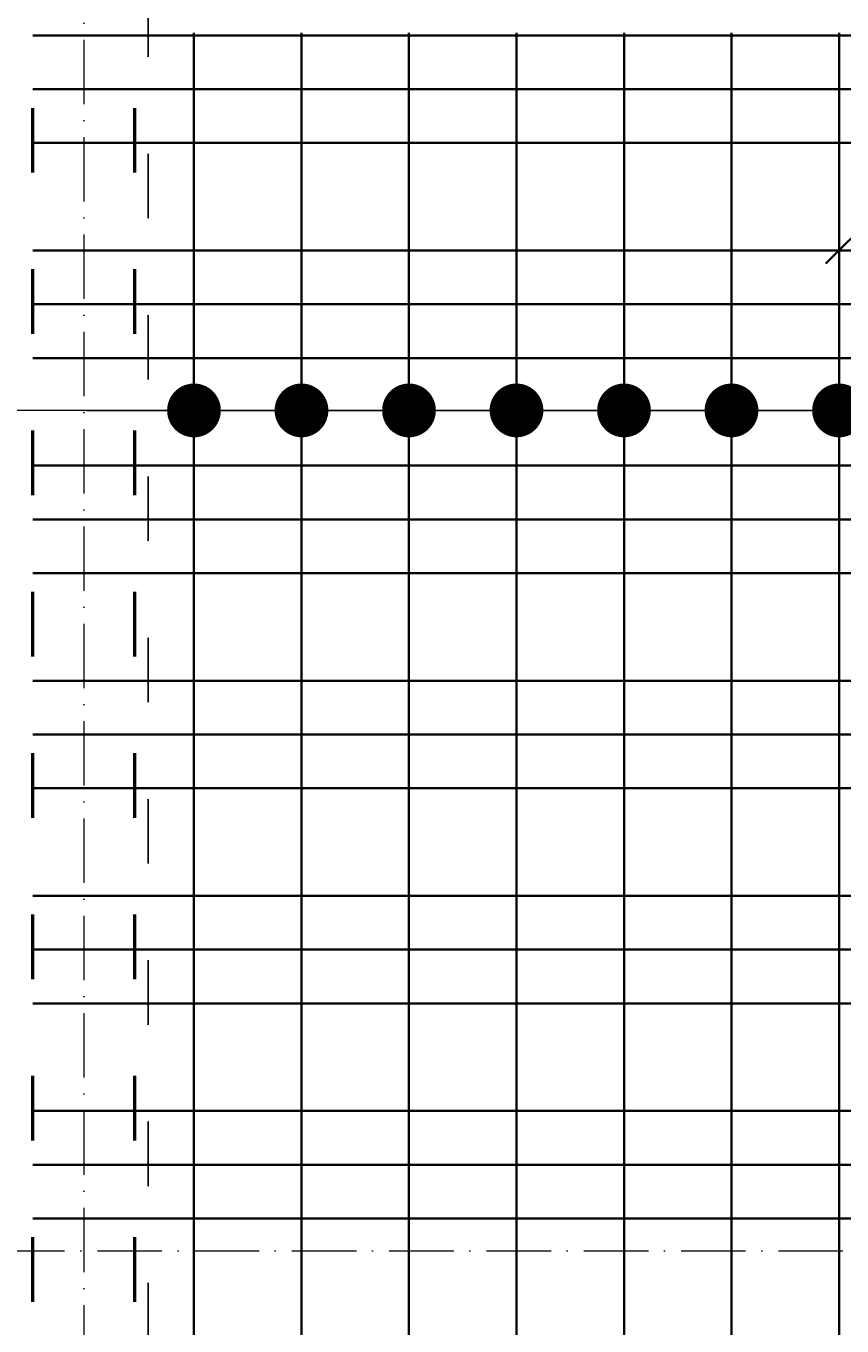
# Model space of a CAD drawing. Header units: millimetres. Extents: x 295948 to 312016, y 6878 to 18016.
# Tile 61 of 252: x 300890 to 301041, y 14182 to 14424. Entities that reach past the tile are written whole.
import ezdxf

# ---------------------------------------------------------------- set-up
doc = ezdxf.new("R2010")
doc.units = ezdxf.units.MM
doc.linetypes.add('ACAD_ISO03W100', pattern=[30, 12, -18])
doc.linetypes.add('ACAD_ISO10W100', pattern=[18, 12, -3, 0, -3])
for name, color, linetype, lineweight in [('konstrukcja wymiary', 1, 'Continuous', 13), ('osie', 5, 'ACAD_ISO10W100', 13), ('zbrojenie', 4, 'Continuous', 50), ('zbrojenie płyty', 141, 'Continuous', 35)]:
    doc.layers.add(name, color=color, linetype=linetype, lineweight=lineweight)
doc.layers.add('przerywane', color=6, linetype='ACAD_ISO03W100')
doc.styles.add('KONSTRUKCJA', font='romand.shx', dxfattribs={"oblique": 10})
doc.styles.get("Standard").update_dxf_attribs({"font": 'romand.shx', "oblique": 10})
doc.dimstyles.new('150', dxfattribs={"dimtxt": 10, "dimasz": 7, "dimexe": 1.25, "dimexo": 0.625, "dimgap": 3, "dimtad": 1, "dimdec": 0, "dimrnd": 0.5, "dimtxsty": 'KONSTRUKCJA', "dimblk": 'ARCHTICK', "dimcen": 2.5, "dimadec": 0, "dimazin": 0, "dimtfac": 1, "dimtdec": 0, "dimtix": 1, "dimtmove": 0, "dimatfit": 3, "dimfxl": 4, "dimfxlon": 1, "dimarcsym": 0})
doc.dimstyles.new('kropki', dxfattribs={"dimtxt": 0.001, "dimasz": 10, "dimexe": 1.25, "dimexo": 0.625, "dimgap": 1, "dimtad": 1, "dimtxsty": 'Standard', "dimblk": 'DOT', "dimcen": 2.5, "dimadec": 0, "dimazin": 0, "dimtfac": 1, "dimtmove": 0, "dimatfit": 3, "dimfxl": 1, "dimfxlon": 1, "dimarcsym": 0})

# ---------------------------------------------------------------- blocks, each defined once
blk = doc.blocks.new('_ArchTick')
at = {"color": 0, "linetype": 'ByBlock', "lineweight": 13, "const_width": 0.15}
blk.add_lwpolyline([(-0.5, -0.5), (0.5, 0.5)], dxfattribs=at)
blk = doc.blocks.new('*D98')
at = {"layer": 'Defpoints', "color": 0, "transparency": 16777216}
for p in [(300912.44, 14465.3), (300798.44, 14425.3), (300912.44, 14425.3)]:
    blk.add_point(p, dxfattribs=at)
at = {"layer": 'konstrukcja wymiary', "color": 0, "lineweight": -2, "transparency": 16777216}
for p, q in [((300802.44, 14465.3), (300797.19, 14465.3)), ((300798.44, 14465.3), (300798.44, 14425.3)), ((300802.44, 14425.3), (300797.19, 14425.3))]:
    blk.add_line(p, q, dxfattribs=at)
at = {"layer": 'konstrukcja wymiary', "color": 0, "lineweight": -2, "transparency": 16777216, "xscale": 7, "yscale": 7, "zscale": 7}
for p, rotation in [((300798.44, 14465.3), 90), ((300798.44, 14425.3), 270)]:
    blk.add_blockref('_ArchTick', p, dxfattribs=dict(at, rotation=rotation))
at = {"layer": 'konstrukcja wymiary', "color": 0, "transparency": 16777216, "insert": (300790.44, 14445.3), "char_height": 10, "attachment_point": 5, "rotation": 90, "style": 'KONSTRUKCJA'}
blk.add_mtext('40', dxfattribs=at)
blk = doc.blocks.new('*D99')
at = {"layer": 'Defpoints', "color": 0, "transparency": 16777216}
for p in [(300912.44, 14425.3), (300798.44, 14124.3), (300888.44, 14124.3)]:
    blk.add_point(p, dxfattribs=at)
at = {"layer": 'konstrukcja wymiary', "color": 0, "lineweight": -2, "transparency": 16777216}
for p, q in [((300802.44, 14425.3), (300797.19, 14425.3)), ((300798.44, 14425.3), (300798.44, 14124.3)), ((300802.44, 14124.3), (300797.19, 14124.3))]:
    blk.add_line(p, q, dxfattribs=at)
at = {"layer": 'konstrukcja wymiary', "color": 0, "lineweight": -2, "transparency": 16777216, "xscale": 7, "yscale": 7, "zscale": 7}
for p, rotation in [((300798.44, 14425.3), 90), ((300798.44, 14124.3), 270)]:
    blk.add_blockref('_ArchTick', p, dxfattribs=dict(at, rotation=rotation))
at = {"layer": 'konstrukcja wymiary', "color": 0, "transparency": 16777216, "insert": (300790.44, 14274.8), "char_height": 10, "attachment_point": 5, "rotation": 90, "style": 'KONSTRUKCJA'}
blk.add_mtext('301', dxfattribs=at)
blk = doc.blocks.new('_Dot')
at = {"color": 0, "linetype": 'ByBlock', "lineweight": -2}
blk.add_line((-0.5, 0), (-1, 0), dxfattribs=at)
at = {"color": 0, "linetype": 'ByBlock', "const_width": 0.5}
blk.add_lwpolyline([(-0.25, 0, 1), (0.25, 0, 1)], format="xyb", close=True, dxfattribs=at)
blk = doc.blocks.new('*D234')
at = {"layer": 'Defpoints', "color": 0, "transparency": 16777216}
for p in [(300920.94, 14362.3), (300940.94, 14362.3), (300940.94, 14352.57)]:
    blk.add_point(p, dxfattribs=at)
at = {"layer": 'konstrukcja wymiary', "color": 0, "lineweight": -2, "transparency": 16777216}
for p, q in [((300920.94, 14353.57), (300920.94, 14351.32)), ((300940.94, 14353.57), (300940.94, 14351.32)), ((300910.94, 14352.57), (300900.94, 14352.57)), ((300920.94, 14352.57), (300940.94, 14352.57)), ((300950.94, 14352.57), (300960.94, 14352.57))]:
    blk.add_line(p, q, dxfattribs=at)
at = {"layer": 'konstrukcja wymiary', "color": 0, "lineweight": -2, "transparency": 16777216, "xscale": 10, "yscale": 10, "zscale": 10}
blk.add_blockref('_Dot', (300920.94, 14352.57), dxfattribs=at)
at = {"layer": 'konstrukcja wymiary', "color": 0, "lineweight": -2, "transparency": 16777216, "xscale": 10, "yscale": 10, "zscale": 10, "rotation": 180}
blk.add_blockref('_Dot', (300940.94, 14352.57), dxfattribs=at)
at = {"layer": 'konstrukcja wymiary', "color": 0, "transparency": 16777216, "insert": (300930.94, 14353.57), "char_height": 0.001, "attachment_point": 5}
blk.add_mtext('20', dxfattribs=at)
blk = doc.blocks.new('*D235')
at = {"layer": 'Defpoints', "color": 0, "transparency": 16777216}
for p in [(300940.94, 14362.3), (300960.94, 14362.3), (300960.94, 14352.57)]:
    blk.add_point(p, dxfattribs=at)
at = {"layer": 'konstrukcja wymiary', "color": 0, "lineweight": -2, "transparency": 16777216}
for p, q in [((300940.94, 14353.57), (300940.94, 14351.32)), ((300960.94, 14353.57), (300960.94, 14351.32)), ((300930.94, 14352.57), (300920.94, 14352.57)), ((300940.94, 14352.57), (300960.94, 14352.57)), ((300970.94, 14352.57), (300980.94, 14352.57))]:
    blk.add_line(p, q, dxfattribs=at)
at = {"layer": 'konstrukcja wymiary', "color": 0, "lineweight": -2, "transparency": 16777216, "xscale": 10, "yscale": 10, "zscale": 10}
blk.add_blockref('_Dot', (300940.94, 14352.57), dxfattribs=at)
at = {"layer": 'konstrukcja wymiary', "color": 0, "lineweight": -2, "transparency": 16777216, "xscale": 10, "yscale": 10, "zscale": 10, "rotation": 180}
blk.add_blockref('_Dot', (300960.94, 14352.57), dxfattribs=at)
at = {"layer": 'konstrukcja wymiary', "color": 0, "transparency": 16777216, "insert": (300950.94, 14353.57), "char_height": 0.001, "attachment_point": 5}
blk.add_mtext('20', dxfattribs=at)
blk = doc.blocks.new('*D236')
at = {"layer": 'Defpoints', "color": 0, "transparency": 16777216}
for p in [(300960.94, 14362.3), (300980.94, 14362.3), (300980.94, 14352.57)]:
    blk.add_point(p, dxfattribs=at)
at = {"layer": 'konstrukcja wymiary', "color": 0, "lineweight": -2, "transparency": 16777216}
for p, q in [((300960.94, 14353.57), (300960.94, 14351.32)), ((300980.94, 14353.57), (300980.94, 14351.32)), ((300950.94, 14352.57), (300940.94, 14352.57)), ((300960.94, 14352.57), (300980.94, 14352.57)), ((300990.94, 14352.57), (301000.94, 14352.57))]:
    blk.add_line(p, q, dxfattribs=at)
at = {"layer": 'konstrukcja wymiary', "color": 0, "lineweight": -2, "transparency": 16777216, "xscale": 10, "yscale": 10, "zscale": 10}
blk.add_blockref('_Dot', (300960.94, 14352.57), dxfattribs=at)
at = {"layer": 'konstrukcja wymiary', "color": 0, "lineweight": -2, "transparency": 16777216, "xscale": 10, "yscale": 10, "zscale": 10, "rotation": 180}
blk.add_blockref('_Dot', (300980.94, 14352.57), dxfattribs=at)
at = {"layer": 'konstrukcja wymiary', "color": 0, "transparency": 16777216, "insert": (300970.94, 14353.57), "char_height": 0.001, "attachment_point": 5}
blk.add_mtext('20', dxfattribs=at)
blk = doc.blocks.new('*D237')
at = {"layer": 'Defpoints', "color": 0, "transparency": 16777216}
for p in [(300980.94, 14362.3), (301000.94, 14362.3), (301000.94, 14352.57)]:
    blk.add_point(p, dxfattribs=at)
at = {"layer": 'konstrukcja wymiary', "color": 0, "lineweight": -2, "transparency": 16777216}
for p, q in [((300980.94, 14353.57), (300980.94, 14351.32)), ((301000.94, 14353.57), (301000.94, 14351.32)), ((300970.94, 14352.57), (300960.94, 14352.57)), ((300980.94, 14352.57), (301000.94, 14352.57)), ((301010.94, 14352.57), (301020.94, 14352.57))]:
    blk.add_line(p, q, dxfattribs=at)
at = {"layer": 'konstrukcja wymiary', "color": 0, "lineweight": -2, "transparency": 16777216, "xscale": 10, "yscale": 10, "zscale": 10}
blk.add_blockref('_Dot', (300980.94, 14352.57), dxfattribs=at)
at = {"layer": 'konstrukcja wymiary', "color": 0, "lineweight": -2, "transparency": 16777216, "xscale": 10, "yscale": 10, "zscale": 10, "rotation": 180}
blk.add_blockref('_Dot', (301000.94, 14352.57), dxfattribs=at)
at = {"layer": 'konstrukcja wymiary', "color": 0, "transparency": 16777216, "insert": (300990.94, 14353.57), "char_height": 0.001, "attachment_point": 5}
blk.add_mtext('20', dxfattribs=at)
blk = doc.blocks.new('*D231')
at = {"layer": 'Defpoints', "color": 0, "transparency": 16777216}
for p in [(301000.94, 14362.3), (301020.94, 14362.3), (301020.94, 14352.57)]:
    blk.add_point(p, dxfattribs=at)
at = {"layer": 'konstrukcja wymiary', "color": 0, "lineweight": -2, "transparency": 16777216}
for p, q in [((301000.94, 14353.57), (301000.94, 14351.32)), ((301020.94, 14353.57), (301020.94, 14351.32)), ((300990.94, 14352.57), (300980.94, 14352.57)), ((301000.94, 14352.57), (301020.94, 14352.57)), ((301030.94, 14352.57), (301040.94, 14352.57))]:
    blk.add_line(p, q, dxfattribs=at)
at = {"layer": 'konstrukcja wymiary', "color": 0, "lineweight": -2, "transparency": 16777216, "xscale": 10, "yscale": 10, "zscale": 10}
blk.add_blockref('_Dot', (301000.94, 14352.57), dxfattribs=at)
at = {"layer": 'konstrukcja wymiary', "color": 0, "lineweight": -2, "transparency": 16777216, "xscale": 10, "yscale": 10, "zscale": 10, "rotation": 180}
blk.add_blockref('_Dot', (301020.94, 14352.57), dxfattribs=at)
at = {"layer": 'konstrukcja wymiary', "color": 0, "transparency": 16777216, "insert": (301010.94, 14353.57), "char_height": 0.001, "attachment_point": 5}
blk.add_mtext('20', dxfattribs=at)
blk = doc.blocks.new('*D232')
at = {"layer": 'Defpoints', "color": 0, "transparency": 16777216}
for p in [(301020.94, 14362.3), (301040.94, 14362.3), (301040.94, 14352.57)]:
    blk.add_point(p, dxfattribs=at)
at = {"layer": 'konstrukcja wymiary', "color": 0, "lineweight": -2, "transparency": 16777216}
for p, q in [((301020.94, 14353.57), (301020.94, 14351.32)), ((301040.94, 14353.57), (301040.94, 14351.32)), ((301010.94, 14352.57), (301000.94, 14352.57)), ((301020.94, 14352.57), (301040.94, 14352.57)), ((301050.94, 14352.57), (301060.94, 14352.57))]:
    blk.add_line(p, q, dxfattribs=at)
at = {"layer": 'konstrukcja wymiary', "color": 0, "lineweight": -2, "transparency": 16777216, "xscale": 10, "yscale": 10, "zscale": 10}
blk.add_blockref('_Dot', (301020.94, 14352.57), dxfattribs=at)
at = {"layer": 'konstrukcja wymiary', "color": 0, "lineweight": -2, "transparency": 16777216, "xscale": 10, "yscale": 10, "zscale": 10, "rotation": 180}
blk.add_blockref('_Dot', (301040.94, 14352.57), dxfattribs=at)
at = {"layer": 'konstrukcja wymiary', "color": 0, "transparency": 16777216, "insert": (301030.94, 14353.57), "char_height": 0.001, "attachment_point": 5}
blk.add_mtext('20', dxfattribs=at)
blk = doc.blocks.new('*D233')
at = {"layer": 'Defpoints', "color": 0, "transparency": 16777216}
for p in [(301040.94, 14362.3), (301060.94, 14362.3), (301060.94, 14352.57)]:
    blk.add_point(p, dxfattribs=at)
at = {"layer": 'konstrukcja wymiary', "color": 0, "lineweight": -2, "transparency": 16777216}
for p, q in [((301040.94, 14353.57), (301040.94, 14351.32)), ((301060.94, 14353.57), (301060.94, 14351.32)), ((301030.94, 14352.57), (301020.94, 14352.57)), ((301040.94, 14352.57), (301060.94, 14352.57)), ((301070.94, 14352.57), (301080.94, 14352.57))]:
    blk.add_line(p, q, dxfattribs=at)
at = {"layer": 'konstrukcja wymiary', "color": 0, "lineweight": -2, "transparency": 16777216, "xscale": 10, "yscale": 10, "zscale": 10}
blk.add_blockref('_Dot', (301040.94, 14352.57), dxfattribs=at)
at = {"layer": 'konstrukcja wymiary', "color": 0, "lineweight": -2, "transparency": 16777216, "xscale": 10, "yscale": 10, "zscale": 10, "rotation": 180}
blk.add_blockref('_Dot', (301060.94, 14352.57), dxfattribs=at)
at = {"layer": 'konstrukcja wymiary', "color": 0, "transparency": 16777216, "insert": (301050.94, 14353.57), "char_height": 0.001, "attachment_point": 5}
blk.add_mtext('20', dxfattribs=at)

msp = doc.modelspace()

# ---------------------------------------------------------------- linework, layer by layer
at = {"layer": 'konstrukcja wymiary'}
msp.add_line((300930.94, 14352.572), (300810.396, 14352.572), dxfattribs=at)
at = {"layer": 'osie'}
for p, q in [((300900.44, 14946.397), (300900.44, 14048.413)), ((300685.771, 14196.305), (302690.491, 14196.305))]:
    msp.add_line(p, q, dxfattribs=at)
at = {"layer": 'przerywane'}
msp.add_line((300912.44, 14148.305), (300912.44, 14759.305), dxfattribs=at)
at = {"layer": 'zbrojenie', "linetype": 'ACAD_ISO03W100'}
for p, q in [((300890.94, 14126.805), (300890.94, 14780.805)), ((300909.94, 14126.805), (300909.94, 14780.805))]:
    msp.add_line(p, q, dxfattribs=at)
at = {"layer": 'zbrojenie płyty'}
for p, q in [((301038.513, 14379.879), (301123.366, 14464.731)), ((300890.94, 14422.305), (301529.94, 14422.305)), ((300920.94, 14126.805), (300920.94, 14422.805)), ((300940.94, 14126.805), (300940.94, 14422.805)), ((300960.94, 14126.805), (300960.94, 14422.805)), ((300980.94, 14126.805), (300980.94, 14422.805)), ((301000.94, 14126.805), (301000.94, 14422.805)), ((301020.94, 14126.805), (301020.94, 14422.805)), ((301040.94, 14126.805), (301040.94, 14422.805)), ((300890.94, 14412.305), (301529.94, 14412.305)), ((300890.94, 14402.305), (301529.94, 14402.305)), ((300890.94, 14382.305), (301529.94, 14382.305)), ((300890.94, 14372.305), (301529.94, 14372.305)), ((300890.94, 14362.305), (301529.94, 14362.305)), ((300890.94, 14342.305), (301529.94, 14342.305)), ((300890.94, 14332.305), (301529.94, 14332.305)), ((300890.94, 14322.305), (301529.94, 14322.305)), ((300890.94, 14302.305), (301529.94, 14302.305)), ((300890.94, 14292.305), (301529.94, 14292.305)), ((300890.94, 14282.305), (301529.94, 14282.305)), ((300890.94, 14262.305), (301529.94, 14262.305)), ((300890.94, 14252.305), (301529.94, 14252.305)), ((300890.94, 14242.305), (301529.94, 14242.305)), ((300890.94, 14222.305), (301529.94, 14222.305)), ((300890.94, 14212.305), (301529.94, 14212.305)), ((300890.94, 14202.305), (301529.94, 14202.305))]:
    msp.add_line(p, q, dxfattribs=at)

# ---------------------------------------------------------------- dimensions: what is measured, and where the dimension line sits
at = {"layer": 'konstrukcja wymiary'}
for base, p1, p2, picture, middle in [((300798.44, 14425.305), (300912.44, 14465.305), (300912.44, 14425.305), '*D98', (300790.44, 14445.305)), ((300798.44, 14124.305), (300912.44, 14425.305), (300888.44, 14124.305), '*D99', (300790.44, 14274.805))]:
    dim = msp.add_linear_dim(base=base, p1=p1, p2=p2, angle=90, dimstyle='150', override={"dimtmove": 1}, dxfattribs=at)
    dim.commit()
    dim.dimension.update_dxf_attribs({"geometry": picture, "text_midpoint": middle})
dim = msp.add_linear_dim(base=(300940.94, 14352.572), p1=(300920.94, 14362.305), p2=(300940.94, 14362.305), dimstyle='kropki', dxfattribs=at)
dim.commit()
dim.dimension.update_dxf_attribs({"geometry": '*D234', "text_midpoint": (300930.94, 14353.573)})
for base, p1, p2, picture, middle in [((300960.94, 14352.572), (300940.94, 14362.305), (300960.94, 14362.305), '*D235', (300950.94, 14353.573)), ((300980.94, 14352.572), (300960.94, 14362.305), (300980.94, 14362.305), '*D236', (300970.94, 14353.573)), ((301000.94, 14352.572), (300980.94, 14362.305), (301000.94, 14362.305), '*D237', (300990.94, 14353.573)), ((301020.94, 14352.572), (301000.94, 14362.305), (301020.94, 14362.305), '*D231', (301010.94, 14353.573)), ((301040.94, 14352.572), (301020.94, 14362.305), (301040.94, 14362.305), '*D232', (301030.94, 14353.573)), ((301060.94, 14352.572), (301040.94, 14362.305), (301060.94, 14362.305), '*D233', (301050.94, 14353.573))]:
    dim = msp.add_linear_dim(base=base, p1=p1, p2=p2, dimstyle='kropki', override={"dimtmove": 1}, dxfattribs=at)
    dim.commit()
    dim.dimension.update_dxf_attribs({"geometry": picture, "text_midpoint": middle})

doc.saveas('drawing.dxf')
